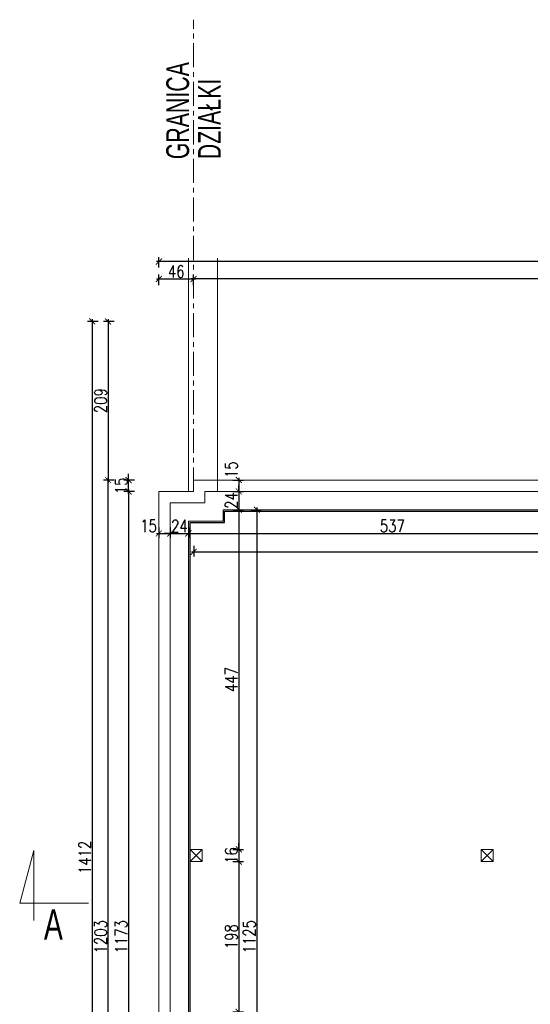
# Model space of a CAD drawing. Header units: millimetres. Extents: x 6354466 to 6508314, y -1889048 to -1342748.
# Tile 125 of 134: x 6381360 to 6388089, y -1455719 to -1442748. Entities that reach past the tile are written whole.
import ezdxf

# ---------------------------------------------------------------- set-up
doc = ezdxf.new("R2010")
doc.units = ezdxf.units.MM
doc.header["$PDMODE"] = 3
doc.header["$PDSIZE"] = 10
doc.linetypes.add('CENTER', pattern=[50.8, 31.75, -6.35, 6.35, -6.35])
for name, color, linetype, lineweight in [('L-2', 167, 'Continuous', 13), ('L-3', 10, 'Continuous', 18), ('L-5', 152, 'Continuous', 9), ('L-AXIS', 10, 'CENTER', 18), ('L-DIM', 252, 'Continuous', 5), ('L-ISTNIEJĄCE BUDYNKI', 167, 'Continuous', 5), ('L-PPOŻ', 10, 'Continuous', 9)]:
    doc.layers.add(name, color=color, linetype=linetype, lineweight=lineweight)
doc.layers.add('L-9', color=11, linetype='Continuous', plot=False)
doc.styles.add('160', font='simplex.shx', dxfattribs={"width": 0.8, "height": 160})
doc.styles.add('200', font='cdmsimpl.shx', dxfattribs={"width": 0.7, "height": 200})
doc.dimstyles.new('160', dxfattribs={"dimtxt": 160, "dimasz": 80, "dimexe": 60, "dimexo": 3, "dimgap": 18, "dimtad": 1, "dimdec": 0, "dimlfac": 0.1, "dimrnd": 1, "dimtxsty": '160', "dimblk": 'ARCHTICK', "dimcen": 2.5, "dimdle": 30, "dimadec": 0, "dimazin": 0, "dimtfac": 1, "dimtdec": 0, "dimtix": 1, "dimtmove": 2, "dimatfit": 0, "dimldrblk": 'NONE', "dimfxl": 0, "dimarcsym": 0})

# ---------------------------------------------------------------- blocks, each defined once
blk = doc.blocks.new('_ArchTick')
at = {"color": 0, "linetype": 'ByBlock', "const_width": 0.15}
blk.add_lwpolyline([(-0.5, -0.5), (0.5, 0.5)], dxfattribs=at)
blk = doc.blocks.new('*D388')
at = {"layer": 'Defpoints', "color": 0, "transparency": 16777216}
for p in [(6383194, -1448813), (6383344, -1448963), (6383344, -1449516)]:
    blk.add_point(p, dxfattribs=at)
at = {"layer": 'L-DIM', "color": 0, "lineweight": -2, "ltscale": 10, "transparency": 16777216}
for p, q in [((6383194, -1449436), (6383194, -1449576)), ((6383344, -1449436), (6383344, -1449576)), ((6383164, -1449516), (6383374, -1449516))]:
    blk.add_line(p, q, dxfattribs=at)
at = {"layer": 'L-DIM', "color": 0, "linetype": 'ByBlock', "lineweight": -2, "transparency": 16777216, "xscale": 80, "yscale": 80, "zscale": 80, "rotation": 180}
blk.add_blockref('_ArchTick', (6383194, -1449516), dxfattribs=at)
at = {"layer": 'L-DIM', "color": 0, "linetype": 'ByBlock', "lineweight": -2, "transparency": 16777216, "xscale": 80, "yscale": 80, "zscale": 80}
blk.add_blockref('_ArchTick', (6383344, -1449516), dxfattribs=at)
at = {"layer": 'L-DIM', "color": 0, "ltscale": 10, "transparency": 16777216, "insert": (6383058, -1449418), "char_height": 160, "attachment_point": 5, "style": '160'}
blk.add_mtext('15', dxfattribs=at)
blk = doc.blocks.new('_None')
blk = doc.blocks.new('*D389')
at = {"layer": 'Defpoints', "color": 0, "transparency": 16777216}
for p in [(6383344, -1448963), (6383584, -1449203), (6383584, -1449516)]:
    blk.add_point(p, dxfattribs=at)
at = {"layer": 'L-DIM', "color": 0, "lineweight": -2, "ltscale": 10, "transparency": 16777216}
for p, q in [((6383344, -1449436), (6383344, -1449576)), ((6383584, -1449436), (6383584, -1449576)), ((6383344, -1449516), (6383264, -1449516)), ((6383314, -1449516), (6383614, -1449516)), ((6383584, -1449516), (6383664, -1449516))]:
    blk.add_line(p, q, dxfattribs=at)
at = {"layer": 'L-DIM', "color": 0, "linetype": 'ByBlock', "lineweight": -2, "transparency": 16777216, "xscale": 80, "yscale": 80, "zscale": 80}
blk.add_blockref('_ArchTick', (6383344, -1449516), dxfattribs=at)
at = {"layer": 'L-DIM', "color": 0, "linetype": 'ByBlock', "lineweight": -2, "transparency": 16777216, "xscale": 80, "yscale": 80, "zscale": 80, "rotation": 180}
blk.add_blockref('_ArchTick', (6383584, -1449516), dxfattribs=at)
at = {"layer": 'L-DIM', "color": 0, "ltscale": 10, "transparency": 16777216, "insert": (6383464, -1449418), "char_height": 160, "attachment_point": 5, "style": '160'}
blk.add_mtext('24', dxfattribs=at)
blk = doc.blocks.new('*D390')
at = {"layer": 'Defpoints', "color": 0, "transparency": 16777216}
for p in [(6383584, -1449203), (6388955, -1449516), (6388955, -1449869)]:
    blk.add_point(p, dxfattribs=at)
at = {"layer": 'L-DIM', "color": 0, "lineweight": -2, "ltscale": 10, "transparency": 16777216}
for p, q in [((6383584, -1449436), (6383584, -1449576)), ((6383554, -1449516), (6388985, -1449516)), ((6388955, -1449596), (6388955, -1449456))]:
    blk.add_line(p, q, dxfattribs=at)
at = {"layer": 'L-DIM', "color": 0, "linetype": 'ByBlock', "lineweight": -2, "transparency": 16777216, "xscale": 80, "yscale": 80, "zscale": 80, "rotation": 180}
blk.add_blockref('_ArchTick', (6383584, -1449516), dxfattribs=at)
at = {"layer": 'L-DIM', "color": 0, "linetype": 'ByBlock', "lineweight": -2, "transparency": 16777216, "xscale": 80, "yscale": 80, "zscale": 80}
blk.add_blockref('_ArchTick', (6388955, -1449516), dxfattribs=at)
at = {"layer": 'L-DIM', "color": 0, "ltscale": 10, "transparency": 16777216, "insert": (6386270, -1449418), "char_height": 160, "attachment_point": 5, "style": '160'}
blk.add_mtext('537', dxfattribs=at)
blk = doc.blocks.new('*D401')
at = {"layer": 'Defpoints', "color": 0, "transparency": 16777216}
for p in [(6383584, -1449203), (6388433, -1449869), (6388955, -1449869)]:
    blk.add_point(p, dxfattribs=at)
at = {"layer": 'L-DIM', "color": 0, "lineweight": -2, "ltscale": 10, "transparency": 16777216}
for p, q in [((6388433, -1449173), (6388433, -1449899)), ((6388353, -1449203), (6388493, -1449203)), ((6388513, -1449869), (6388373, -1449869))]:
    blk.add_line(p, q, dxfattribs=at)
at = {"layer": 'L-DIM', "color": 0, "linetype": 'ByBlock', "lineweight": -2, "transparency": 16777216, "xscale": 80, "yscale": 80, "zscale": 80}
for p, rotation in [((6388433, -1449203), 90), ((6388433, -1449869), 270)]:
    blk.add_blockref('_ArchTick', p, dxfattribs=dict(at, rotation=rotation))
at = {"layer": 'L-DIM', "color": 0, "ltscale": 10, "transparency": 16777216, "insert": (6388335, -1449640), "char_height": 160, "attachment_point": 5, "rotation": 90, "style": '160'}
blk.add_mtext('67', dxfattribs=at)
blk = doc.blocks.new('*D443')
at = {"layer": 'Defpoints', "color": 0, "transparency": 16777216}
for p in [(6383194, -1448813), (6383344, -1448963), (6384247, -1448963)]:
    blk.add_point(p, dxfattribs=at)
at = {"layer": 'L-DIM', "color": 0, "lineweight": -2, "ltscale": 10, "transparency": 16777216}
for p, q in [((6384247, -1448783), (6384247, -1448993)), ((6384167, -1448813), (6384307, -1448813)), ((6384167, -1448963), (6384307, -1448963))]:
    blk.add_line(p, q, dxfattribs=at)
at = {"layer": 'L-DIM', "color": 0, "linetype": 'ByBlock', "lineweight": -2, "transparency": 16777216, "xscale": 80, "yscale": 80, "zscale": 80}
for p, rotation in [((6384247, -1448813), 90), ((6384247, -1448963), 270)]:
    blk.add_blockref('_ArchTick', p, dxfattribs=dict(at, rotation=rotation))
at = {"layer": 'L-DIM', "color": 0, "ltscale": 10, "transparency": 16777216, "insert": (6384149, -1448677), "char_height": 160, "attachment_point": 5, "rotation": 90, "style": '160'}
blk.add_mtext('15', dxfattribs=at)
blk = doc.blocks.new('*D444')
at = {"layer": 'Defpoints', "color": 0, "transparency": 16777216}
for p in [(6383344, -1448963), (6383584, -1449203), (6384247, -1449203)]:
    blk.add_point(p, dxfattribs=at)
at = {"layer": 'L-DIM', "color": 0, "lineweight": -2, "ltscale": 10, "transparency": 16777216}
for p, q in [((6384247, -1448963), (6384247, -1448883)), ((6384167, -1448963), (6384307, -1448963)), ((6384247, -1448933), (6384247, -1449233)), ((6384167, -1449203), (6384307, -1449203)), ((6384247, -1449203), (6384247, -1449283))]:
    blk.add_line(p, q, dxfattribs=at)
at = {"layer": 'L-DIM', "color": 0, "linetype": 'ByBlock', "lineweight": -2, "transparency": 16777216, "xscale": 80, "yscale": 80, "zscale": 80}
for p, rotation in [((6384247, -1448963), 270), ((6384247, -1449203), 90)]:
    blk.add_blockref('_ArchTick', p, dxfattribs=dict(at, rotation=rotation))
at = {"layer": 'L-DIM', "color": 0, "ltscale": 10, "transparency": 16777216, "insert": (6384149, -1449083), "char_height": 160, "attachment_point": 5, "rotation": 90, "style": '160'}
blk.add_mtext('24', dxfattribs=at)
blk = doc.blocks.new('*D445')
at = {"layer": 'Defpoints', "color": 0, "transparency": 16777216}
for p in [(6383584, -1449203), (6383584, -1453678), (6384247, -1453678)]:
    blk.add_point(p, dxfattribs=at)
at = {"layer": 'L-DIM', "color": 0, "lineweight": -2, "ltscale": 10, "transparency": 16777216}
for p, q in [((6384247, -1449173), (6384247, -1453708)), ((6384167, -1449203), (6384307, -1449203)), ((6384167, -1453678), (6384307, -1453678))]:
    blk.add_line(p, q, dxfattribs=at)
at = {"layer": 'L-DIM', "color": 0, "linetype": 'ByBlock', "lineweight": -2, "transparency": 16777216, "xscale": 80, "yscale": 80, "zscale": 80}
for p, rotation in [((6384247, -1449203), 90), ((6384247, -1453678), 270)]:
    blk.add_blockref('_ArchTick', p, dxfattribs=dict(at, rotation=rotation))
at = {"layer": 'L-DIM', "color": 0, "ltscale": 10, "transparency": 16777216, "insert": (6384149, -1451441), "char_height": 160, "attachment_point": 5, "rotation": 90, "style": '160'}
blk.add_mtext('447', dxfattribs=at)
blk = doc.blocks.new('*D446')
at = {"layer": 'Defpoints', "color": 0, "transparency": 16777216}
for p in [(6383584, -1453678), (6383584, -1453838), (6384247, -1453838)]:
    blk.add_point(p, dxfattribs=at)
at = {"layer": 'L-DIM', "color": 0, "lineweight": -2, "ltscale": 10, "transparency": 16777216}
for p, q in [((6384247, -1453678), (6384247, -1453598)), ((6384167, -1453678), (6384307, -1453678)), ((6384247, -1453648), (6384247, -1453868)), ((6384167, -1453838), (6384307, -1453838)), ((6384247, -1453838), (6384247, -1453918))]:
    blk.add_line(p, q, dxfattribs=at)
at = {"layer": 'L-DIM', "color": 0, "linetype": 'ByBlock', "lineweight": -2, "transparency": 16777216, "xscale": 80, "yscale": 80, "zscale": 80}
for p, rotation in [((6384247, -1453678), 270), ((6384247, -1453838), 90)]:
    blk.add_blockref('_ArchTick', p, dxfattribs=dict(at, rotation=rotation))
at = {"layer": 'L-DIM', "color": 0, "ltscale": 10, "transparency": 16777216, "insert": (6384149, -1453758), "char_height": 160, "attachment_point": 5, "rotation": 90, "style": '160'}
blk.add_mtext('16', dxfattribs=at)
blk = doc.blocks.new('*D447')
at = {"layer": 'Defpoints', "color": 0, "transparency": 16777216}
for p in [(6383584, -1453838), (6383584, -1455818), (6384247, -1455818)]:
    blk.add_point(p, dxfattribs=at)
at = {"layer": 'L-DIM', "color": 0, "lineweight": -2, "ltscale": 10, "transparency": 16777216}
for p, q in [((6384167, -1453838), (6384307, -1453838)), ((6384247, -1453808), (6384247, -1455848)), ((6384167, -1455818), (6384307, -1455818))]:
    blk.add_line(p, q, dxfattribs=at)
at = {"layer": 'L-DIM', "color": 0, "linetype": 'ByBlock', "lineweight": -2, "transparency": 16777216, "xscale": 80, "yscale": 80, "zscale": 80}
for p, rotation in [((6384247, -1453838), 90), ((6384247, -1455818), 270)]:
    blk.add_blockref('_ArchTick', p, dxfattribs=dict(at, rotation=rotation))
at = {"layer": 'L-DIM', "color": 0, "ltscale": 10, "transparency": 16777216, "insert": (6384149, -1454828), "char_height": 160, "attachment_point": 5, "rotation": 90, "style": '160'}
blk.add_mtext('198', dxfattribs=at)
blk = doc.blocks.new('*D451')
at = {"layer": 'Defpoints', "color": 0, "transparency": 16777216}
for p in [(6383584, -1449203), (6383584, -1460453), (6384484, -1460453)]:
    blk.add_point(p, dxfattribs=at)
at = {"layer": 'L-DIM', "color": 0, "lineweight": -2, "ltscale": 10, "transparency": 16777216}
for p, q in [((6384484, -1449173), (6384484, -1460483)), ((6384404, -1449203), (6384544, -1449203)), ((6384404, -1460453), (6384544, -1460453))]:
    blk.add_line(p, q, dxfattribs=at)
at = {"layer": 'L-DIM', "color": 0, "linetype": 'ByBlock', "lineweight": -2, "transparency": 16777216, "xscale": 80, "yscale": 80, "zscale": 80}
for p, rotation in [((6384484, -1449203), 90), ((6384484, -1460453), 270)]:
    blk.add_blockref('_ArchTick', p, dxfattribs=dict(at, rotation=rotation))
at = {"layer": 'L-DIM', "color": 0, "ltscale": 10, "transparency": 16777216, "insert": (6384386, -1454828), "char_height": 160, "attachment_point": 5, "rotation": 90, "style": '160'}
blk.add_mtext('1125', dxfattribs=at)
blk = doc.blocks.new('*D452')
at = {"layer": 'Defpoints', "color": 0, "transparency": 16777216}
for p in [(6383653, -1449145), (6395295, -1449203), (6395295, -1449759)]:
    blk.add_point(p, dxfattribs=at)
at = {"layer": 'L-DIM', "color": 0, "lineweight": -2, "ltscale": 10, "transparency": 16777216}
for p, q in [((6383653, -1449679), (6383653, -1449819)), ((6395295, -1449679), (6395295, -1449819)), ((6383623, -1449759), (6395325, -1449759))]:
    blk.add_line(p, q, dxfattribs=at)
at = {"layer": 'L-DIM', "color": 0, "linetype": 'ByBlock', "lineweight": -2, "transparency": 16777216, "xscale": 80, "yscale": 80, "zscale": 80, "rotation": 180}
blk.add_blockref('_ArchTick', (6383653, -1449759), dxfattribs=at)
at = {"layer": 'L-DIM', "color": 0, "linetype": 'ByBlock', "lineweight": -2, "transparency": 16777216, "xscale": 80, "yscale": 80, "zscale": 80}
blk.add_blockref('_ArchTick', (6395295, -1449759), dxfattribs=at)
at = {"layer": 'L-DIM', "color": 0, "ltscale": 10, "transparency": 16777216, "insert": (6389474, -1449661), "char_height": 160, "attachment_point": 5, "style": '160'}
blk.add_mtext('1164', dxfattribs=at)
blk = doc.blocks.new('*D454')
at = {"layer": 'Defpoints', "color": 0, "transparency": 16777216}
for p in [(6383650, -1446164), (6413285, -1446723), (6383650, -1448813)]:
    blk.add_point(p, dxfattribs=at)
at = {"layer": 'L-DIM', "color": 0, "lineweight": -2, "ltscale": 10, "transparency": 16777216}
for p, q in [((6413315, -1446164), (6383620, -1446164)), ((6383650, -1446244), (6383650, -1446104)), ((6413285, -1446244), (6413285, -1446104))]:
    blk.add_line(p, q, dxfattribs=at)
at = {"layer": 'L-DIM', "color": 0, "linetype": 'ByBlock', "lineweight": -2, "transparency": 16777216, "xscale": 80, "yscale": 80, "zscale": 80, "rotation": 180}
blk.add_blockref('_ArchTick', (6383650, -1446164), dxfattribs=at)
at = {"layer": 'L-DIM', "color": 0, "linetype": 'ByBlock', "lineweight": -2, "transparency": 16777216, "xscale": 80, "yscale": 80, "zscale": 80}
blk.add_blockref('_ArchTick', (6413285, -1446164), dxfattribs=at)
at = {"layer": 'L-DIM', "color": 0, "ltscale": 10, "transparency": 16777216, "insert": (6398468, -1446066), "char_height": 160, "attachment_point": 5, "style": '160'}
blk.add_mtext('2964', dxfattribs=at)
blk = doc.blocks.new('*D455')
at = {"layer": 'Defpoints', "color": 0, "ltscale": 10, "transparency": 16777216}
for p in [(6383194, -1445935), (6413285, -1446723), (6383194, -1448813)]:
    blk.add_point(p, dxfattribs=at)
at = {"layer": 'L-DIM', "color": 0, "lineweight": -2, "ltscale": 10, "transparency": 16777216}
for p, q in [((6413315, -1445935), (6383164, -1445935)), ((6383194, -1446015), (6383194, -1445875)), ((6413285, -1446015), (6413285, -1445875))]:
    blk.add_line(p, q, dxfattribs=at)
at = {"layer": 'L-DIM', "color": 0, "lineweight": -2, "ltscale": 10, "transparency": 16777216, "xscale": 80, "yscale": 80, "zscale": 80, "rotation": 180}
blk.add_blockref('_ArchTick', (6383194, -1445935), dxfattribs=at)
at = {"layer": 'L-DIM', "color": 0, "lineweight": -2, "ltscale": 10, "transparency": 16777216, "xscale": 80, "yscale": 80, "zscale": 80}
blk.add_blockref('_ArchTick', (6413285, -1445935), dxfattribs=at)
at = {"layer": 'L-DIM', "color": 0, "ltscale": 10, "transparency": 16777216, "insert": (6398240, -1445837), "char_height": 160, "attachment_point": 5, "style": '160'}
blk.add_mtext('3009', dxfattribs=at)
blk = doc.blocks.new('*D457')
at = {"layer": 'Defpoints', "color": 0, "transparency": 16777216}
for p in [(6383194, -1448963), (6382794, -1460693), (6383194, -1460693)]:
    blk.add_point(p, dxfattribs=at)
at = {"layer": 'L-DIM', "color": 0, "lineweight": -2, "ltscale": 10, "transparency": 16777216}
for p, q in [((6382874, -1448963), (6382734, -1448963)), ((6382794, -1448933), (6382794, -1460723)), ((6382874, -1460693), (6382734, -1460693))]:
    blk.add_line(p, q, dxfattribs=at)
at = {"layer": 'L-DIM', "color": 0, "linetype": 'ByBlock', "lineweight": -2, "transparency": 16777216, "xscale": 80, "yscale": 80, "zscale": 80}
for p, rotation in [((6382794, -1448963), 90), ((6382794, -1460693), 270)]:
    blk.add_blockref('_ArchTick', p, dxfattribs=dict(at, rotation=rotation))
at = {"layer": 'L-DIM', "color": 0, "ltscale": 10, "transparency": 16777216, "insert": (6382696, -1454828), "char_height": 160, "attachment_point": 5, "rotation": 90, "style": '160'}
blk.add_mtext('1173', dxfattribs=at)
blk = doc.blocks.new('*D490')
at = {"layer": 'Defpoints', "color": 0, "transparency": 16777216}
for p in [(6382794, -1448813), (6383650, -1448813), (6383194, -1448963)]:
    blk.add_point(p, dxfattribs=at)
at = {"layer": 'L-DIM', "color": 0, "lineweight": -2, "ltscale": 10, "transparency": 16777216}
for p, q in [((6382794, -1448813), (6382794, -1448733)), ((6382794, -1448993), (6382794, -1448783)), ((6382874, -1448813), (6382734, -1448813)), ((6382874, -1448963), (6382734, -1448963)), ((6382794, -1448963), (6382794, -1449043))]:
    blk.add_line(p, q, dxfattribs=at)
at = {"layer": 'L-DIM', "color": 0, "linetype": 'ByBlock', "lineweight": -2, "transparency": 16777216, "xscale": 80, "yscale": 80, "zscale": 80}
for p, rotation in [((6382794, -1448813), 270), ((6382794, -1448963), 90)]:
    blk.add_blockref('_ArchTick', p, dxfattribs=dict(at, rotation=rotation))
at = {"layer": 'L-DIM', "color": 0, "ltscale": 10, "transparency": 16777216, "insert": (6382696, -1448888), "char_height": 160, "attachment_point": 5, "rotation": 90, "style": '160'}
blk.add_mtext('15', dxfattribs=at)
blk = doc.blocks.new('*D492')
at = {"layer": 'Defpoints', "color": 0, "transparency": 16777216}
for p in [(6382524, -1448813), (6383650, -1448813), (6383650, -1460843)]:
    blk.add_point(p, dxfattribs=at)
at = {"layer": 'L-DIM', "color": 0, "lineweight": -2, "ltscale": 10, "transparency": 16777216}
for p, q in [((6382524, -1460873), (6382524, -1448783)), ((6382604, -1448813), (6382464, -1448813)), ((6382604, -1460843), (6382464, -1460843))]:
    blk.add_line(p, q, dxfattribs=at)
at = {"layer": 'L-DIM', "color": 0, "linetype": 'ByBlock', "lineweight": -2, "transparency": 16777216, "xscale": 80, "yscale": 80, "zscale": 80}
for p, rotation in [((6382524, -1448813), 90), ((6382524, -1460843), 270)]:
    blk.add_blockref('_ArchTick', p, dxfattribs=dict(at, rotation=rotation))
at = {"layer": 'L-DIM', "color": 0, "ltscale": 10, "transparency": 16777216, "insert": (6382426, -1454828), "char_height": 160, "attachment_point": 5, "rotation": 90, "style": '160'}
blk.add_mtext('1203', dxfattribs=at)
blk = doc.blocks.new('*D506')
at = {"layer": 'Defpoints', "color": 0, "transparency": 16777216}
for p in [(6413285, -1446723), (6382524, -1448813), (6413285, -1448813)]:
    blk.add_point(p, dxfattribs=at)
at = {"layer": 'L-DIM', "color": 0, "lineweight": -2, "ltscale": 10, "transparency": 16777216}
for p, q in [((6382604, -1446723), (6382464, -1446723)), ((6382524, -1446693), (6382524, -1448843)), ((6382604, -1448813), (6382464, -1448813))]:
    blk.add_line(p, q, dxfattribs=at)
at = {"layer": 'L-DIM', "color": 0, "linetype": 'ByBlock', "lineweight": -2, "transparency": 16777216, "xscale": 80, "yscale": 80, "zscale": 80}
for p, rotation in [((6382524, -1446723), 90), ((6382524, -1448813), 270)]:
    blk.add_blockref('_ArchTick', p, dxfattribs=dict(at, rotation=rotation))
at = {"layer": 'L-DIM', "color": 0, "ltscale": 10, "transparency": 16777216, "insert": (6382426, -1447768), "char_height": 160, "attachment_point": 5, "rotation": 90, "style": '160'}
blk.add_mtext('209', dxfattribs=at)
blk = doc.blocks.new('*D507')
at = {"layer": 'Defpoints', "color": 0, "transparency": 16777216}
for p in [(6413285, -1446723), (6382315, -1460843), (6383650, -1460843)]:
    blk.add_point(p, dxfattribs=at)
at = {"layer": 'L-DIM', "color": 0, "lineweight": -2, "ltscale": 10, "transparency": 16777216}
for p, q in [((6382395, -1446723), (6382255, -1446723)), ((6382315, -1446693), (6382315, -1460873)), ((6382395, -1460843), (6382255, -1460843))]:
    blk.add_line(p, q, dxfattribs=at)
at = {"layer": 'L-DIM', "color": 0, "linetype": 'ByBlock', "lineweight": -2, "transparency": 16777216, "xscale": 80, "yscale": 80, "zscale": 80}
for p, rotation in [((6382315, -1446723), 90), ((6382315, -1460843), 270)]:
    blk.add_blockref('_ArchTick', p, dxfattribs=dict(at, rotation=rotation))
at = {"layer": 'L-DIM', "color": 0, "ltscale": 10, "transparency": 16777216, "insert": (6382217, -1453783), "char_height": 160, "attachment_point": 5, "rotation": 90, "style": '160'}
blk.add_mtext('1412', dxfattribs=at)
blk = doc.blocks.new('*D509')
at = {"layer": 'Defpoints', "color": 0, "transparency": 16777216}
for p in [(6383650, -1446164), (6383650, -1448813), (6383194, -1448963)]:
    blk.add_point(p, dxfattribs=at)
at = {"layer": 'L-DIM', "color": 0, "lineweight": -2, "ltscale": 10, "transparency": 16777216}
for p, q in [((6383164, -1446164), (6383680, -1446164)), ((6383194, -1446244), (6383194, -1446104)), ((6383650, -1446244), (6383650, -1446104))]:
    blk.add_line(p, q, dxfattribs=at)
at = {"layer": 'L-DIM', "color": 0, "linetype": 'ByBlock', "lineweight": -2, "transparency": 16777216, "xscale": 80, "yscale": 80, "zscale": 80, "rotation": 180}
blk.add_blockref('_ArchTick', (6383194, -1446164), dxfattribs=at)
at = {"layer": 'L-DIM', "color": 0, "linetype": 'ByBlock', "lineweight": -2, "transparency": 16777216, "xscale": 80, "yscale": 80, "zscale": 80}
blk.add_blockref('_ArchTick', (6383650, -1446164), dxfattribs=at)
at = {"layer": 'L-DIM', "color": 0, "ltscale": 10, "transparency": 16777216, "insert": (6383422, -1446066), "char_height": 160, "attachment_point": 5, "style": '160'}
blk.add_mtext('46', dxfattribs=at)

msp = doc.modelspace()

# ---------------------------------------------------------------- linework, layer by layer
at = {"layer": 'L-2'}
for p, q in [((6383800.3, -1448963.4), (6413415.3, -1448963.4)), ((6383800.3, -1448963.4), (6389395.3, -1448963.4)), ((6383344.3, -1449113.4), (6383344.3, -1457803.4)), ((6389635.3, -1449203.4), (6384040.3, -1449203.4)), ((6383584.3, -1449353.4), (6383584.3, -1457803.4))]:
    msp.add_line(p, q, dxfattribs=at)
for points in [[(6383344.3, -1449516), (6383344.3, -1449113.4), (6383800.3, -1449113.4), (6383800.3, -1448963.4)], [(6383584.3, -1449516), (6383584.3, -1449353.4), (6384040.3, -1449353.4), (6384040.3, -1449203.4)]]:
    msp.add_lwpolyline(points, dxfattribs=at)
at = {"layer": 'L-3'}
for p, q in [((6381359.5, -1454387.2), (6381544.2, -1453694.3)), ((6381544.2, -1453694.3), (6381544.2, -1454616.8)), ((6382268.2, -1454387.2), (6381359.5, -1454387.2))]:
    msp.add_line(p, q, dxfattribs=at)
at = {"layer": 'L-3', "ltscale": 10}
for p, q in [((6383604.3, -1453678.4), (6383764.3, -1453838.4)), ((6383764.3, -1453678.4), (6383605.7, -1453839.8)), ((6387440.2, -1453678.4), (6387600.2, -1453838.4)), ((6387600.2, -1453678.4), (6387441.6, -1453839.8))]:
    msp.add_line(p, q, dxfattribs=at)
for points in [[(6383604.3, -1453838.4), (6383764.3, -1453838.4), (6383764.3, -1453678.4), (6383604.3, -1453678.4)], [(6387440.2, -1453838.4), (6387600.2, -1453838.4), (6387600.2, -1453678.4), (6387440.2, -1453678.4)]]:
    msp.add_lwpolyline(points, close=True, dxfattribs=at)
at = {"layer": 'L-5', "ltscale": 5}
for p, q in [((6383650.3, -1448813.4), (6413285.3, -1448813.4)), ((6383194.3, -1457803.4), (6383194.3, -1448963.4)), ((6383194.3, -1460693.4), (6383194.3, -1448963.4)), ((6383194.3, -1454793.4), (6383194.3, -1457803.4))]:
    msp.add_line(p, q, dxfattribs=at)
msp.add_lwpolyline([(6383194.3, -1449516), (6383194.3, -1448963.4), (6383650.3, -1448963.4), (6383650.3, -1448813.4)], dxfattribs=at)
at = {"layer": 'L-9', "ltscale": 10}
msp.add_lwpolyline([(6383604.3, -1449373.4), (6384060.3, -1449373.4), (6384060.3, -1449223.4), (6395275.3, -1449223.4), (6395275.3, -1460433.4), (6384060.3, -1460433.4), (6384060.3, -1460283.4), (6383604.3, -1460283.4)], close=True, dxfattribs=at)
at = {"layer": 'L-AXIS', "ltscale": 10}
for p, q in [((6383650.3, -1448963.4), (6383650.3, -1442748.5)), ((6383194.3, -1460693.4), (6383194.3, -1448963.4))]:
    msp.add_line(p, q, dxfattribs=at)
at = {"layer": 'L-ISTNIEJĄCE BUDYNKI'}
for p, q in [((6383585.3, -1448963.4), (6383585.3, -1445890.1)), ((6383965.3, -1448963.4), (6383965.3, -1445890.1))]:
    msp.add_line(p, q, dxfattribs=at)
at = {"layer": 'L-PPOŻ', "ltscale": 10}
msp.add_line((6383194.3, -1448963.4), (6383650.3, -1448963.4), dxfattribs=at)

# ---------------------------------------------------------------- texts
at = {"layer": 'L-2', "style": '200', "width": 0.7}
msp.add_text('A', height=400, dxfattribs=at).set_placement((6381678.5, -1454867.8))
at = {"layer": 'L-3', "style": '200', "width": 0.7}
for s, p in [('GRANICA', (6383591.6, -1444586.6)), ('DZIAŁKI', (6384010, -1444586.6))]:
    msp.add_text(s, height=300, rotation=90, dxfattribs=at).set_placement(p)

# ---------------------------------------------------------------- dimensions: what is measured, and where the dimension line sits
at = {"layer": 'L-DIM', "ltscale": 10}
for base, p1, p2, override, picture, middle in [((6383194.3, -1445935), (6413285.3, -1446723.4), (6383194.3, -1448813.4), {"dimlfac": 0.1}, '*D455', (6398239.8, -1445837)), ((6383650.3, -1446163.7), (6383194.3, -1448963.4), (6383650.3, -1448813.4), {"dimtxsty": '160', "dimldrblk": 'None'}, '*D509', (6383422.3, -1446065.7)), ((6383650.3487778, -1446163.6940073), (6413285.3487778, -1446723.3827957), (6383650.3487778, -1448813.3827957), {"dimlfac": 0.1}, '*D454', (6398467.8487778, -1446065.6940073)), ((6383584.3, -1449516), (6383344.3, -1448963.4), (6383584.3, -1449203.4), {"dimlfac": 0.1}, '*D389', (6383464.3, -1449418)), ((6395295.3, -1449759.2), (6383653.2, -1449144.8), (6395295.3, -1449203.4), {"dimlfac": 0.1}, '*D452', (6389474.3, -1449661.2)), ((6388955.3, -1449516), (6383584.3, -1449203.4), (6388955.3, -1449868.8), {"dimlfac": 0.1}, '*D390', (6386269.8, -1449418))]:
    dim = msp.add_linear_dim(base=base, p1=p1, p2=p2, dimstyle='160', override=override, dxfattribs=at)
    dim.commit()
    dim.dimension.update_dxf_attribs({"geometry": picture, "text_midpoint": middle})
for base, p1, p2, override, picture, middle in [((6382314.8, -1460843.4), (6413285.3, -1446723.4), (6383650.3, -1460843.4), {"dimtxsty": '160', "dimldrblk": 'None'}, '*D507', (6382216.8, -1453783.4)), ((6382523.6, -1448813.4), (6413285.3, -1446723.4), (6413285.3, -1448813.4), {"dimtxsty": '160', "dimldrblk": 'None'}, '*D506', (6382425.6, -1447768.4)), ((6382523.6, -1448813.4), (6383650.3, -1460843.4), (6383650.3, -1448813.4), {"dimlfac": 0.1}, '*D492', (6382425.6, -1454828.4)), ((6382793.5, -1448813.4), (6383194.3, -1448963.4), (6383650.3, -1448813.4), {"dimlfac": 0.1}, '*D490', (6382695.5, -1448888.4)), ((6382793.5, -1460693.4), (6383194.3, -1448963.4), (6383194.3, -1460693.4), {"dimlfac": 0.1}, '*D457', (6382695.5, -1454828.4)), ((6384247.4, -1449203.4), (6383344.3, -1448963.4), (6383584.3, -1449203.4), {"dimlfac": 0.1}, '*D444', (6384149.4, -1449083.4)), ((6384247.386106, -1453678.3827957), (6383584.3432122, -1449203.3827957), (6383584.3432122, -1453678.3827957), {"dimlfac": 0.1}, '*D445', (6384149.386106, -1451440.8827957)), ((6384484.4, -1460453.4), (6383584.3, -1449203.4), (6383584.3, -1460453.4), {"dimlfac": 0.1}, '*D451', (6384386.4, -1454828.4)), ((6384247.4, -1453838.4), (6383584.3, -1453678.4), (6383584.3, -1453838.4), {"dimlfac": 0.1}, '*D446', (6384149.4, -1453758.4)), ((6384247.4, -1455818.4), (6383584.3, -1453838.4), (6383584.3, -1455818.4), {"dimlfac": 0.1}, '*D447', (6384149.4, -1454828.4))]:
    dim = msp.add_linear_dim(base=base, p1=p1, p2=p2, angle=90, dimstyle='160', override=override, dxfattribs=at)
    dim.commit()
    dim.dimension.update_dxf_attribs({"geometry": picture, "text_midpoint": middle})
for base, p1, p2, picture, middle in [((6384247.4, -1448963.4), (6383194.3, -1448813.4), (6383344.3, -1448963.4), '*D443', (6384149.4, -1448676.8)), ((6388432.6, -1449868.8), (6383584.3, -1449203.4), (6388955.3, -1449868.8), '*D401', (6388334.6, -1449639.7))]:
    dim = msp.add_linear_dim(base=base, p1=p1, p2=p2, angle=90, dimstyle='160', override={"dimlfac": 0.1}, dxfattribs=at)
    dim.commit()
    dim.dimension.update_dxf_attribs({"geometry": picture, "text_midpoint": middle, "dimtype": 160})
dim = msp.add_linear_dim(base=(6383344.3, -1449516), p1=(6383194.3, -1448813.4), p2=(6383344.3, -1448963.4), dimstyle='160', override={"dimlfac": 0.1}, dxfattribs=at)
dim.commit()
dim.dimension.update_dxf_attribs({"geometry": '*D388', "text_midpoint": (6383058.1, -1449418), "dimtype": 160})

doc.saveas('drawing.dxf')
